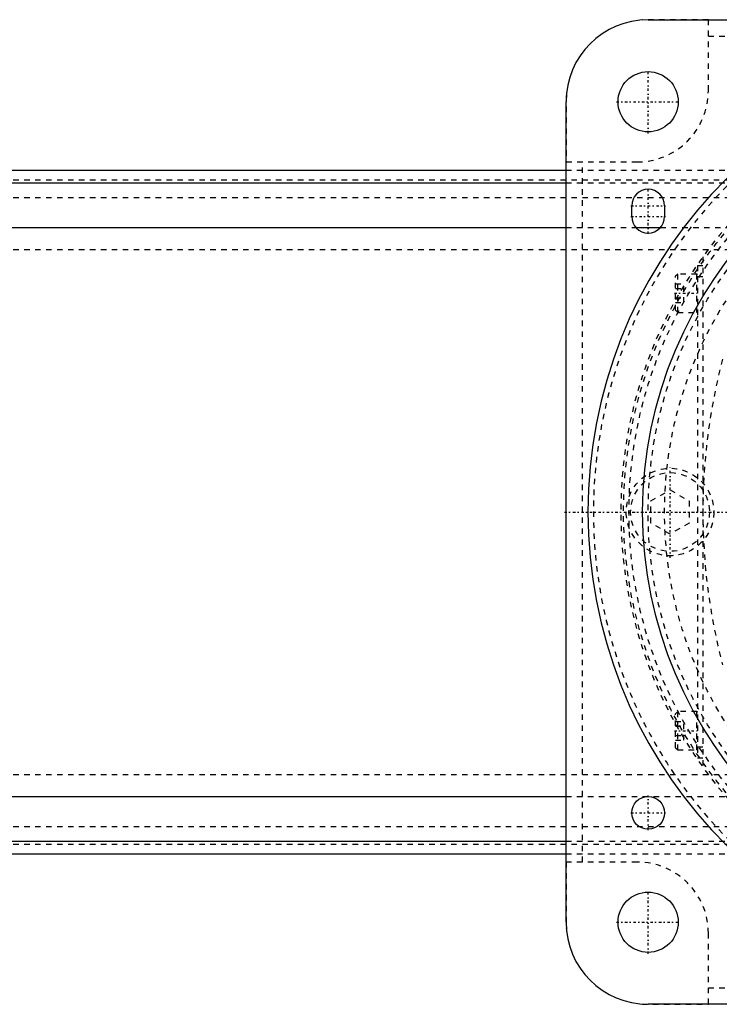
# Model space of a CAD drawing. Extents: x -602 to 168, y -90 to 90.
# Tile 7 of 9: x -190 to -62, y -90 to 90. Entities that reach past the tile are written whole.
import ezdxf

# ---------------------------------------------------------------- set-up
doc = ezdxf.new("R2010")
doc.units = 0
doc.linetypes.add('CENTER', pattern=[1.5, 0.45, -0.5, 0.05, -0.5])
doc.linetypes.add('DASHED', pattern=[2, 1, -1])
for name, color, linetype in [('AM_0', 7, 'CONTINUOUS'), ('AM_3', 7, 'DASHED'), ('AM_7', 7, 'CENTER')]:
    doc.layers.add(name, color=color, linetype=linetype)

msp = doc.modelspace()

# ---------------------------------------------------------------- linework, layer by layer
at = {"layer": 'AM_0', "color": 7, "linetype": 'CONTINUOUS'}
for p, q in [((-75, 90), (75, 90)), ((-90, -75), (-90, 75)), ((-327, 62.5), (-90, 62.5)), ((-327, 60.15), (-90, 60.15)), ((-78, 54), (-78, 56)), ((-72, 56), (-72, 54)), ((-327, 52), (-90, 52)), ((-77.24, 52), (-72.76, 52)), ((-327, -52), (-90, -52)), ((-327, -60.15), (-90, -60.15)), ((-327, -62.5), (-90, -62.5)), ((75, -90), (-75, -90))]:
    msp.add_line(p, q, dxfattribs=at)
for centre, radius in [((-75, 75), 5.5), ((0, 0), 76), ((-75, -55), 3), ((-75, -75), 5.5)]:
    msp.add_circle(centre, radius, dxfattribs=at)
for centre, radius, start, end in [((-75, 75), 15, 90, 180), ((0, 0), 86, 95.0031, 264.9969), ((-75, 56), 3, 0, 180), ((-75, 54), 3, 180, 0), ((-75, -75), 15, 180, 270)]:
    msp.add_arc(centre, radius, start, end, dxfattribs=at)
at = {"layer": 'AM_3', "color": 6, "linetype": 'DASHED'}
for p, q in [((-64, 89.96), (-76.12, 89.96)), ((-64, 77), (-64, 89.96)), ((-64, 87), (64, 87)), ((-89.96, 76.12), (-89.96, 64)), ((-89.96, 64), (-77, 64)), ((-87, -64), (-87, 64)), ((-90, 62.5), (37, 62.5)), ((-327, 60.75), (37, 60.75)), ((-90, 60.15), (37, 60.15)), ((-327, 57.5), (37, 57.5)), ((-90, 52), (-77.24, 52)), ((-72.76, 52), (37, 52)), ((-327, 48), (37, 48)), ((-65, 45), (-66, 45)), ((-66, 45), (-66, -45)), ((-65, 46.64), (-65, -46.64)), ((-69.6, 43.5), (-70, 43.1)), ((-66.1, 43.5), (-69.6, 43.5)), ((-69.6, 36.5), (-69.6, 43.5)), ((-66.1, 36.5), (-66.1, 43.5)), ((-70, 36.9), (-70, 43.1)), ((-70, 41.73), (-68.5, 41.73)), ((-68.5, 38.27), (-68.5, 41.73)), ((-65, 43), (-66, 43)), ((-70, 40.87), (-68.5, 40.87)), ((-70, 39.13), (-68.5, 39.13)), ((-70, 38.27), (-68.5, 38.27)), ((-70, 36.9), (-69.6, 36.5)), ((-69.6, 36.5), (-66.1, 36.5)), ((-74.5, 2.02), (-71, 4.04)), ((-71, 4.04), (-67.5, 2.02)), ((-74.5, -2.02), (-74.5, 2.02)), ((-67.5, 2.02), (-67.5, -2.02)), ((-71, -4.04), (-74.5, -2.02)), ((-67.5, -2.02), (-71, -4.04)), ((-69.6, -36.5), (-70, -36.9)), ((-70, -43.1), (-70, -36.9)), ((-66.1, -36.5), (-69.6, -36.5)), ((-69.6, -43.5), (-69.6, -36.5)), ((-66.1, -43.5), (-66.1, -36.5)), ((-70, -38.27), (-68.5, -38.27)), ((-70, -39.13), (-68.5, -39.13)), ((-68.5, -41.73), (-68.5, -38.27)), ((-70, -40.87), (-68.5, -40.87)), ((-70, -41.73), (-68.5, -41.73)), ((-70, -43.1), (-69.6, -43.5)), ((-65, -43), (-66, -43)), ((-69.6, -43.5), (-66.1, -43.5)), ((-65, -45), (-66, -45)), ((-327, -48), (37, -48)), ((-90, -52), (37, -52)), ((-327, -57.5), (37, -57.5)), ((-327, -60.75), (37, -60.75)), ((-90, -60.15), (37, -60.15)), ((-90, -62.5), (37, -62.5)), ((-77, -64), (-89.96, -64)), ((-89.96, -64), (-89.96, -76.12)), ((-64, -89.96), (-64, -77)), ((-64, -87), (64, -87)), ((-76.12, -89.96), (-64, -89.96))]:
    msp.add_line(p, q, dxfattribs=at)
for centre, radius in [((0, 0), 79.5), ((0, 0), 78.5), ((0, 0), 75), ((0, 0), 72), ((-71, 0), 8), ((-71, 0), 7.2)]:
    msp.add_circle(centre, radius, dxfattribs=at)
for centre, radius, start, end in [((0, 0), 85, 47.8317, 312.1683), ((0, 0), 80, 54.3409, 305.6591), ((-77, 77), 13, 270, 0), ((-66.1, 43.4), 0.1, 0, 90), ((-66.1, 36.6), 0.1, 270, 0), ((45, 0), 110, 165.2886, 194.7114), ((-66.1, -36.6), 0.1, 0, 90), ((-66.1, -43.4), 0.1, 270, 0), ((-77, -77), 13, 0, 90)]:
    msp.add_arc(centre, radius, start, end, dxfattribs=at)
at = {"layer": 'AM_7', "color": 4, "linetype": 'CENTER'}
for p, q in [((-75, 69.22), (-75, 80.78)), ((-80.78, 75), (-69.22, 75)), ((-75, 50.85), (-75, 59.15)), ((-78.15, 56), (-71.85, 56)), ((-78.15, 54), (-71.85, 54)), ((-70.2, 40), (-65.8, 40)), ((-71, -8.4), (-71, 8.4)), ((-90.3, 0), (90.3, 0)), ((-79.4, 0), (-62.6, 0)), ((-70.2, -40), (-65.8, -40)), ((-75, -58.15), (-75, -51.85)), ((-78.15, -55), (-71.85, -55)), ((-75, -80.78), (-75, -69.22)), ((-80.78, -75), (-69.22, -75))]:
    msp.add_line(p, q, dxfattribs=at)

doc.saveas('drawing.dxf')
